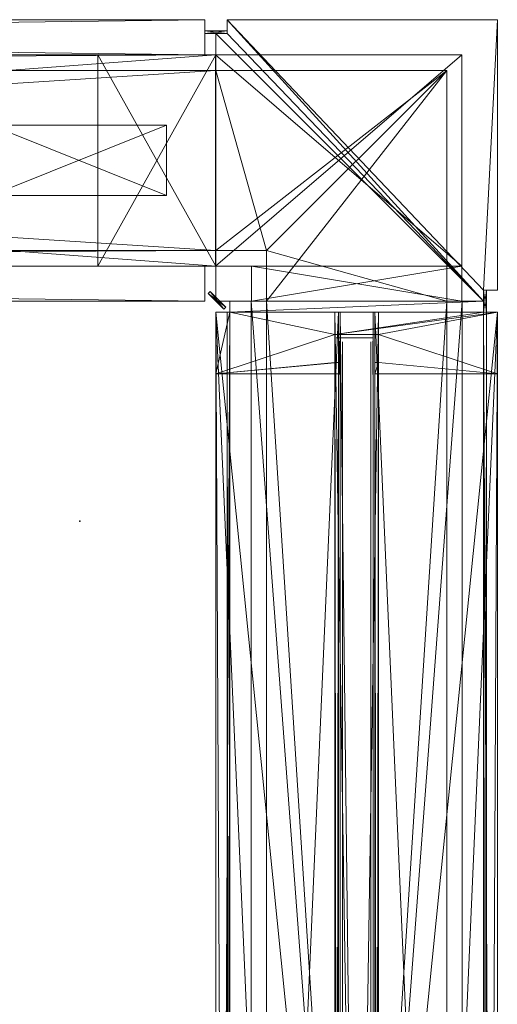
# Model space of a CAD drawing. Header units: inches. Extents: x 18783 to 19393, y 13900 to 14269.
# Tile 256 of 256: x 19386 to 19393, y 14255 to 14269. Entities that reach past the tile are written whole.
import ezdxf

# ---------------------------------------------------------------- set-up
doc = ezdxf.new("R2010")
doc.units = ezdxf.units.IN
doc.header["$LTSCALE"] = 96
doc.header["$MEASUREMENT"] = 0
doc.header["$PDSIZE"] = -1
doc.layers.add('A-FURN-3-NODE', color=7, linetype='Continuous')
doc.layers.add('CET Default', color=7, linetype='Continuous')
for name, color, linetype, true_color in [('CET color AntiqueWhite3', 7, 'Continuous', 0xc6c3b4), ('CET color Grey4', 7, 'Continuous', 0x0a0a0a), ('CET color Grey65', 7, 'Continuous', 0xa6a6a4), ('CET color Grey71', 7, 'Continuous', 0xb4b4b4), ('CET color Grey80', 7, 'Continuous', 0xcdcec9)]:
    doc.layers.add(name, color=color, linetype=linetype, true_color=true_color)

# ---------------------------------------------------------------- blocks, each defined once
blk = doc.blocks.new('TARA-2970-JE-3D-3')
at = {"layer": 'A-FURN-3-NODE'}
blk.add_point((72, 0), dxfattribs=at)
blk = doc.blocks.new('*C156')
at = {"layer": 'CET color AntiqueWhite3', "linetype": 'Continuous', "lineweight": 0}
mesh = blk.add_polyface(dxfattribs=at)
corners = [(39.843, 0.5, 107), (0.157, 0.5, 107), (0.157, 0, 107), (39.843, 0, 107), (0.157, 0.5, 1.252), (0.157, 0, 1.252), (39.843, 0.5, 1.252), (39.843, 0, 1.252)]
mesh.append_faces([[corners[k] for k in face] for face in [(0, 2, 3, 0), (1, 5, 2, 1), (1, 6, 4, 1), (5, 3, 2, 5), (4, 7, 5, 4), (6, 3, 7, 6)]], dxfattribs={"vtx0": -1, "vtx3": -1})
mesh.append_faces([[corners[k] for k in face] for face in [(0, 1, 2, 0), (1, 4, 5, 1), (1, 0, 6, 1), (5, 7, 3, 5), (4, 6, 7, 4), (6, 0, 3, 6)]], dxfattribs={"vtx2": -1})
at = {"layer": 'CET color Grey4', "linetype": 'Continuous', "lineweight": 0}
mesh = blk.add_polyface(dxfattribs=at)
corners = [(40, 3.5), (0, 3.5), (0, 3.5, 1.252), (40, 3.5, 1.252), (0, 0.5), (0, 0.5, 1.252), (40, 0.5), (40, 0.5, 1.252)]
mesh.append_faces([[corners[k] for k in face] for face in [(0, 2, 3, 0), (1, 5, 2, 1), (1, 6, 4, 1), (5, 3, 2, 5), (4, 7, 5, 4), (6, 3, 7, 6)]], dxfattribs={"vtx0": -1, "vtx3": -1})
mesh.append_faces([[corners[k] for k in face] for face in [(0, 1, 2, 0), (1, 4, 5, 1), (1, 0, 6, 1), (5, 7, 3, 5), (4, 6, 7, 4), (6, 0, 3, 6)]], dxfattribs={"vtx2": -1})
mesh = blk.add_polyface(dxfattribs=at)
corners = [(0, 3.28, 107), (0, 0.72, 107), (0, 0.72, 108), (0, 3.28, 108), (40, 3.28, 107), (40, 0.72, 108), (40, 0.72, 107), (40, 3.28, 108)]
mesh.append_faces([[corners[k] for k in face] for face in [(0, 2, 3, 0), (4, 5, 6, 4), (0, 6, 1, 0), (1, 5, 2, 1), (2, 7, 3, 2), (3, 4, 0, 3)]], dxfattribs={"vtx0": -1, "vtx3": -1})
mesh.append_faces([[corners[k] for k in face] for face in [(0, 1, 2, 0), (4, 7, 5, 4), (0, 4, 6, 0), (1, 6, 5, 1), (2, 5, 7, 2), (3, 7, 4, 3)]], dxfattribs={"vtx2": -1})
at = {"layer": 'CET color Grey80', "linetype": 'Continuous', "lineweight": 0}
mesh = blk.add_polyface(dxfattribs=at)
corners = [(39.843, 4, 1.252), (0.157, 4, 1.252), (0.157, 4, 107), (39.843, 4, 107)]
mesh.append_faces([[corners[k] for k in face] for face in [(0, 2, 3, 0)]], dxfattribs={"vtx0": -1, "vtx3": -1})
mesh.append_faces([[corners[k] for k in face] for face in [(0, 1, 2, 0)]], dxfattribs={"vtx2": -1})
mesh = blk.add_polyface(dxfattribs=at)
corners = [(39.843, 4, 1.252), (39.843, 3.5, 1.252), (0.157, 4, 1.252), (0.157, 3.5, 1.252)]
mesh.append_faces([[corners[k] for k in face] for face in [(2, 1, 3, 2)]], dxfattribs={"vtx0": -1, "vtx3": -1})
mesh.append_faces([[corners[k] for k in face] for face in [(0, 1, 2, 0)]], dxfattribs={"vtx1": -1})
mesh = blk.add_polyface(dxfattribs=at)
corners = [(39.843, 3.5, 107), (39.843, 4, 107), (0.157, 4, 107), (0.157, 3.5, 107)]
mesh.append_faces([[corners[k] for k in face] for face in [(0, 2, 3, 0)]], dxfattribs={"vtx0": -1, "vtx3": -1})
mesh.append_faces([[corners[k] for k in face] for face in [(0, 1, 2, 0)]], dxfattribs={"vtx2": -1})
mesh = blk.add_polyface(dxfattribs=at)
corners = [(0.157, 3.5, 1.252), (0.157, 3.5, 107), (0.157, 4, 107), (0.157, 4, 1.252)]
mesh.append_faces([[corners[k] for k in face] for face in [(0, 2, 3, 0)]], dxfattribs={"vtx0": -1, "vtx3": -1})
mesh.append_faces([[corners[k] for k in face] for face in [(0, 1, 2, 0)]], dxfattribs={"vtx2": -1})
mesh = blk.add_polyface(dxfattribs=at)
corners = [(40, 3.5, 9.906), (0, 3.5, 9.906), (0, 3.5, 11.65), (40, 3.5, 11.65), (0, 0.5, 9.906), (0, 0.5, 11.65), (40, 0.5, 9.906), (40, 0.5, 11.65)]
mesh.append_faces([[corners[k] for k in face] for face in [(0, 2, 3, 0), (1, 5, 2, 1), (1, 6, 4, 1), (5, 3, 2, 5), (4, 7, 5, 4), (6, 3, 7, 6)]], dxfattribs={"vtx0": -1, "vtx3": -1})
mesh.append_faces([[corners[k] for k in face] for face in [(0, 1, 2, 0), (1, 4, 5, 1), (1, 0, 6, 1), (5, 7, 3, 5), (4, 6, 7, 4), (6, 0, 3, 6)]], dxfattribs={"vtx2": -1})
mesh = blk.add_polyface(dxfattribs=at)
corners = [(1.681, 3.5, 11.65), (0, 3.5, 11.65), (0, 3.5, 104.165), (1.681, 3.5, 104.165), (0, 0.5, 11.65), (0, 0.5, 104.165), (1.681, 0.5, 11.65), (1.681, 0.5, 104.165)]
mesh.append_faces([[corners[k] for k in face] for face in [(0, 2, 3, 0), (1, 5, 2, 1), (1, 6, 4, 1), (5, 3, 2, 5), (4, 7, 5, 4), (6, 3, 7, 6)]], dxfattribs={"vtx0": -1, "vtx3": -1})
mesh.append_faces([[corners[k] for k in face] for face in [(0, 1, 2, 0), (1, 4, 5, 1), (1, 0, 6, 1), (5, 7, 3, 5), (4, 6, 7, 4), (6, 0, 3, 6)]], dxfattribs={"vtx2": -1})
mesh = blk.add_polyface(dxfattribs=at)
corners = [(40, 3.28, 107), (40, 3.5, 107), (0, 3.28, 107), (0, 3.5, 107), (40, 3.28, 105.677), (0, 3.28, 105.677), (40, 0.72, 105.677), (0, 0.72, 105.677), (40, 0.72, 107), (0, 0.72, 107), (40, 0.5, 107), (0, 0.5, 107), (40, 0.5, 104.165), (0, 0.5, 104.165), (0, 3.5, 104.165), (40, 3.5, 104.165)]
mesh.append_faces([[corners[k] for k in face] for face in [(2, 14, 5, 2), (4, 15, 0, 4)]], dxfattribs={"vtx0": -1, "vtx1": -1, "vtx3": -1})
mesh.append_faces([[corners[k] for k in face] for face in [(7, 13, 11, 7), (7, 14, 13, 7), (15, 4, 6, 15)]], dxfattribs={"vtx0": -1, "vtx2": -1, "vtx3": -1})
mesh.append_faces([[corners[k] for k in face] for face in [(7, 11, 9, 7)]], dxfattribs={"vtx0": -1, "vtx3": -1})
mesh.append_faces([[corners[k] for k in face] for face in [(0, 1, 2, 0), (4, 0, 5, 4), (6, 4, 7, 6), (8, 6, 9, 8), (10, 8, 11, 10), (12, 10, 13, 12), (8, 10, 6, 8), (15, 12, 14, 15), (1, 15, 3, 1)]], dxfattribs={"vtx1": -1})
mesh.append_faces([[corners[k] for k in face] for face in [(7, 5, 14, 7), (12, 15, 6, 12), (10, 12, 6, 10)]], dxfattribs={"vtx1": -1, "vtx2": -1})
mesh.append_faces([[corners[k] for k in face] for face in [(1, 3, 2, 1), (0, 2, 5, 0), (4, 5, 7, 4), (6, 7, 9, 6), (8, 9, 11, 8), (10, 11, 13, 10), (2, 3, 14, 2), (15, 1, 0, 15), (12, 13, 14, 12), (15, 14, 3, 15)]], dxfattribs={"vtx2": -1})
mesh = blk.add_polyface(dxfattribs=at)
corners = [(0.157, 3.5, 1.252), (39.843, 3.5, 1.252), (0.157, 3.5, 107), (39.843, 3.5, 107)]
mesh.append_faces([[corners[k] for k in face] for face in [(2, 1, 3, 2)]], dxfattribs={"vtx0": -1, "vtx3": -1})
mesh.append_faces([[corners[k] for k in face] for face in [(0, 1, 2, 0)]], dxfattribs={"vtx1": -1})
mesh = blk.add_polyface(dxfattribs=at)
corners = [(3.201, 2.5, 0.5), (0.701, 2.5, 0.5), (0.701, 2.5, 10.831), (3.201, 2.5, 10.831), (0.701, 1.5, 0.5), (0.701, 1.5, 10.831), (3.201, 1.5, 0.5), (3.201, 1.5, 10.831)]
mesh.append_faces([[corners[k] for k in face] for face in [(0, 2, 3, 0), (1, 5, 2, 1), (1, 6, 4, 1), (5, 3, 2, 5), (4, 7, 5, 4), (6, 3, 7, 6)]], dxfattribs={"vtx0": -1, "vtx3": -1})
mesh.append_faces([[corners[k] for k in face] for face in [(0, 1, 2, 0), (1, 4, 5, 1), (1, 0, 6, 1), (5, 7, 3, 5), (4, 6, 7, 4), (6, 0, 3, 6)]], dxfattribs={"vtx2": -1})
blk = doc.blocks.new('*C150')
at = {"layer": 'CET Default', "linetype": 'Continuous', "lineweight": 0, "rotation": 180.0000050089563}
blk.add_blockref('*C156', (178.405, 375.779), dxfattribs=at)
blk = doc.blocks.new('*C141')
at = {"layer": 'CET color Grey4', "linetype": 'Continuous', "lineweight": 0}
mesh = blk.add_polyface(dxfattribs=at)
corners = [(-1.843, 1.843, 1.252), (-2.157, 1.843, 1.252), (-2.157, 1.843, 107), (-1.843, 1.843, 107), (-2.157, 1.803, 1.252), (-2.157, 1.803, 107), (-1.843, 1.803, 1.252), (-1.843, 1.803, 107)]
mesh.append_faces([[corners[k] for k in face] for face in [(0, 2, 3, 0), (1, 5, 2, 1), (1, 6, 4, 1), (5, 3, 2, 5), (4, 7, 5, 4), (6, 3, 7, 6)]], dxfattribs={"vtx0": -1, "vtx3": -1})
mesh.append_faces([[corners[k] for k in face] for face in [(0, 1, 2, 0), (1, 4, 5, 1), (1, 0, 6, 1), (5, 7, 3, 5), (4, 6, 7, 4), (6, 0, 3, 6)]], dxfattribs={"vtx2": -1})
mesh = blk.add_polyface(dxfattribs=at)
corners = [(1.496, 1.5), (-2.008, 1.5), (-2.008, 1.5, 1.252), (1.496, 1.5, 1.252), (-2.008, -1.5), (-2.008, -1.5, 1.252), (1.496, -1.5), (1.496, -1.5, 1.252)]
mesh.append_faces([[corners[k] for k in face] for face in [(0, 2, 3, 0), (1, 5, 2, 1), (1, 6, 4, 1), (5, 3, 2, 5), (4, 7, 5, 4), (6, 3, 7, 6)]], dxfattribs={"vtx0": -1, "vtx3": -1})
mesh.append_faces([[corners[k] for k in face] for face in [(0, 1, 2, 0), (1, 4, 5, 1), (1, 0, 6, 1), (5, 7, 3, 5), (4, 6, 7, 4), (6, 0, 3, 6)]], dxfattribs={"vtx2": -1})
mesh = blk.add_polyface(dxfattribs=at)
corners = [(-2, 1.28, 107), (-2, -1.28, 107), (-2, -1.28, 108), (-2, 1.28, 108), (1.28, 1.28, 107), (-1.28, -1.28, 107), (-1.28, -1.28, 108), (1.28, 1.28, 108)]
mesh.append_faces([[corners[k] for k in face] for face in [(0, 2, 3, 0), (0, 5, 1, 0), (1, 6, 2, 1), (2, 7, 3, 2), (3, 4, 0, 3)]], dxfattribs={"vtx0": -1, "vtx3": -1})
mesh.append_faces([[corners[k] for k in face] for face in [(0, 1, 2, 0), (0, 4, 5, 0), (1, 5, 6, 1), (2, 6, 7, 2), (3, 7, 4, 3)]], dxfattribs={"vtx2": -1})
mesh = blk.add_polyface(dxfattribs=at)
corners = [(1.28, -2, 107), (-1.28, -2, 108), (-1.28, -2, 107), (1.28, -2, 108), (1.28, 1.28, 107), (-1.28, -1.28, 107), (-1.28, -1.28, 108), (1.28, 1.28, 108)]
mesh.append_faces([[corners[k] for k in face] for face in [(0, 1, 2, 0), (4, 2, 5, 4), (5, 1, 6, 5), (6, 3, 7, 6), (7, 0, 4, 7)]], dxfattribs={"vtx0": -1, "vtx3": -1})
mesh.append_faces([[corners[k] for k in face] for face in [(0, 3, 1, 0), (4, 0, 2, 4), (5, 2, 1, 5), (6, 1, 3, 6), (7, 3, 0, 7)]], dxfattribs={"vtx2": -1})
mesh = blk.add_polyface(dxfattribs=at)
corners = [(1.496, -1.5), (-1.496, -1.5), (-1.496, -1.5, 1.252), (1.496, -1.5, 1.252), (-1.496, -2), (-1.496, -2, 1.252), (1.496, -2), (1.496, -2, 1.252)]
mesh.append_faces([[corners[k] for k in face] for face in [(0, 2, 3, 0), (1, 5, 2, 1), (1, 6, 4, 1), (5, 3, 2, 5), (4, 7, 5, 4), (6, 3, 7, 6)]], dxfattribs={"vtx0": -1, "vtx3": -1})
mesh.append_faces([[corners[k] for k in face] for face in [(0, 1, 2, 0), (1, 4, 5, 1), (1, 0, 6, 1), (5, 7, 3, 5), (4, 6, 7, 4), (6, 0, 3, 6)]], dxfattribs={"vtx2": -1})
mesh = blk.add_polyface(dxfattribs=at)
corners = [(-2.111, -1.889, 1.252), (-1.889, -2.111, 1.252), (-1.889, -2.111, 107), (-2.111, -1.889, 107), (-1.861, -2.084, 1.252), (-1.861, -2.084, 107), (-2.084, -1.861, 1.252), (-2.084, -1.861, 107)]
mesh.append_faces([[corners[k] for k in face] for face in [(0, 2, 3, 0), (1, 5, 2, 1), (1, 6, 4, 1), (5, 3, 2, 5), (4, 7, 5, 4), (6, 3, 7, 6)]], dxfattribs={"vtx0": -1, "vtx3": -1})
mesh.append_faces([[corners[k] for k in face] for face in [(0, 1, 2, 0), (1, 4, 5, 1), (1, 0, 6, 1), (5, 7, 3, 5), (4, 6, 7, 4), (6, 0, 3, 6)]], dxfattribs={"vtx2": -1})
mesh = blk.add_polyface(dxfattribs=at)
corners = [(1.843, -2.157, 1.252), (1.843, -1.843, 1.252), (1.843, -1.843, 107), (1.843, -2.157, 107), (1.803, -1.843, 1.252), (1.803, -1.843, 107), (1.803, -2.157, 1.252), (1.803, -2.157, 107)]
mesh.append_faces([[corners[k] for k in face] for face in [(0, 2, 3, 0), (1, 5, 2, 1), (1, 6, 4, 1), (5, 3, 2, 5), (4, 7, 5, 4), (6, 3, 7, 6)]], dxfattribs={"vtx0": -1, "vtx3": -1})
mesh.append_faces([[corners[k] for k in face] for face in [(0, 1, 2, 0), (1, 4, 5, 1), (1, 0, 6, 1), (5, 7, 3, 5), (4, 6, 7, 4), (6, 0, 3, 6)]], dxfattribs={"vtx2": -1})
at = {"layer": 'CET color Grey65', "linetype": 'Continuous', "lineweight": 0}
mesh = blk.add_polyface(dxfattribs=at)
corners = [(2, -1.843, 107), (1.803, -1.843, 107), (2, -1.843, 1.252), (1.803, -1.843, 1.252), (2, 2, 107), (2, 2, 1.252), (-1.843, 2, 107), (-1.843, 2, 1.252), (-1.843, 1.803, 107), (-1.843, 1.803, 1.252), (-2, 1.803, 107), (-2, 1.803, 1.252), (-2, -2, 107), (-2, -2, 1.252), (1.803, -2, 1.252), (1.803, -2, 107)]
mesh.append_faces([[corners[k] for k in face] for face in [(3, 7, 5, 3), (14, 9, 7, 14), (14, 11, 9, 14), (6, 15, 1, 6)]], dxfattribs={"vtx0": -1, "vtx2": -1, "vtx3": -1})
mesh.append_faces([[corners[k] for k in face] for face in [(4, 1, 0, 4)]], dxfattribs={"vtx0": -1, "vtx3": -1})
mesh.append_faces([[corners[k] for k in face] for face in [(0, 1, 2, 0), (4, 0, 5, 4), (6, 4, 7, 6), (8, 6, 9, 8), (10, 8, 11, 10), (12, 10, 13, 12), (2, 3, 5, 2), (15, 12, 14, 15), (1, 15, 3, 1)]], dxfattribs={"vtx1": -1})
mesh.append_faces([[corners[k] for k in face] for face in [(3, 14, 7, 3), (8, 10, 15, 8), (6, 8, 15, 6), (4, 6, 1, 4)]], dxfattribs={"vtx1": -1, "vtx2": -1})
mesh.append_faces([[corners[k] for k in face] for face in [(1, 3, 2, 1), (0, 2, 5, 0), (4, 5, 7, 4), (6, 7, 9, 6), (8, 9, 11, 8), (10, 11, 13, 10), (14, 13, 11, 14), (10, 12, 15, 10), (12, 13, 14, 12), (15, 14, 3, 15)]], dxfattribs={"vtx2": -1})
blk = doc.blocks.new('*C189')
at = {"layer": 'CET Default', "linetype": 'Continuous', "lineweight": 0, "rotation": 1.001791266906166e-05}
blk.add_blockref('*C141', (180.405, 373.779), dxfattribs=at)
blk = doc.blocks.new('*C191')
at = {"layer": 'CET color Grey4', "linetype": 'Continuous', "lineweight": 0}
mesh = blk.add_polyface(dxfattribs=at)
corners = [(39.843, 3.843, 3.681), (0.157, 3.843, 3.681), (0.157, 3.843, 3.878), (39.843, 3.843, 3.878), (0.157, 3.803, 3.681), (0.157, 3.803, 3.878), (39.843, 3.803, 3.681), (39.843, 3.803, 3.878)]
mesh.append_faces([[corners[k] for k in face] for face in [(0, 2, 3, 0), (1, 5, 2, 1), (1, 6, 4, 1), (5, 3, 2, 5), (4, 7, 5, 4), (6, 3, 7, 6)]], dxfattribs={"vtx0": -1, "vtx3": -1})
mesh.append_faces([[corners[k] for k in face] for face in [(0, 1, 2, 0), (1, 4, 5, 1), (1, 0, 6, 1), (5, 7, 3, 5), (4, 6, 7, 4), (6, 0, 3, 6)]], dxfattribs={"vtx2": -1})
mesh = blk.add_polyface(dxfattribs=at)
corners = [(39.843, 3.843, 105.374), (0.157, 3.843, 105.374), (0.157, 3.843, 105.571), (39.843, 3.843, 105.571), (0.157, 3.803, 105.374), (0.157, 3.803, 105.571), (39.843, 3.803, 105.374), (39.843, 3.803, 105.571)]
mesh.append_faces([[corners[k] for k in face] for face in [(0, 2, 3, 0), (1, 5, 2, 1), (1, 6, 4, 1), (5, 3, 2, 5), (4, 7, 5, 4), (6, 3, 7, 6)]], dxfattribs={"vtx0": -1, "vtx3": -1})
mesh.append_faces([[corners[k] for k in face] for face in [(0, 1, 2, 0), (1, 4, 5, 1), (1, 0, 6, 1), (5, 7, 3, 5), (4, 6, 7, 4), (6, 0, 3, 6)]], dxfattribs={"vtx2": -1})
mesh = blk.add_polyface(dxfattribs=at)
corners = [(40, 3.5), (0, 3.5), (0, 3.5, 1.252), (40, 3.5, 1.252), (0, 0.5), (0, 0.5, 1.252), (40, 0.5), (40, 0.5, 1.252)]
mesh.append_faces([[corners[k] for k in face] for face in [(0, 2, 3, 0), (1, 5, 2, 1), (1, 6, 4, 1), (5, 3, 2, 5), (4, 7, 5, 4), (6, 3, 7, 6)]], dxfattribs={"vtx0": -1, "vtx3": -1})
mesh.append_faces([[corners[k] for k in face] for face in [(0, 1, 2, 0), (1, 4, 5, 1), (1, 0, 6, 1), (5, 7, 3, 5), (4, 6, 7, 4), (6, 0, 3, 6)]], dxfattribs={"vtx2": -1})
mesh = blk.add_polyface(dxfattribs=at)
corners = [(0, 3.28, 107), (0, 0.72, 107), (0, 0.72, 108), (0, 3.28, 108), (40, 3.28, 107), (40, 0.72, 108), (40, 0.72, 107), (40, 3.28, 108)]
mesh.append_faces([[corners[k] for k in face] for face in [(0, 2, 3, 0), (4, 5, 6, 4), (0, 6, 1, 0), (1, 5, 2, 1), (2, 7, 3, 2), (3, 4, 0, 3)]], dxfattribs={"vtx0": -1, "vtx3": -1})
mesh.append_faces([[corners[k] for k in face] for face in [(0, 1, 2, 0), (4, 7, 5, 4), (0, 4, 6, 0), (1, 6, 5, 1), (2, 5, 7, 2), (3, 7, 4, 3)]], dxfattribs={"vtx2": -1})
mesh = blk.add_polyface(dxfattribs=at)
corners = [(38.961, 2.244, 105), (38.961, 2.244, 4.252), (39.433, 2.244, 105), (39.433, 2.244, 4.252)]
mesh.append_faces([[corners[k] for k in face] for face in [(2, 1, 3, 2)]], dxfattribs={"vtx0": -1, "vtx3": -1})
mesh.append_faces([[corners[k] for k in face] for face in [(0, 1, 2, 0)]], dxfattribs={"vtx1": -1})
mesh = blk.add_polyface(dxfattribs=at)
corners = [(39.48, 2.291, 4.252), (39.48, 1.772, 4.252), (39.48, 2.291, 105), (39.48, 1.772, 105)]
mesh.append_faces([[corners[k] for k in face] for face in [(2, 1, 3, 2)]], dxfattribs={"vtx0": -1, "vtx3": -1})
mesh.append_faces([[corners[k] for k in face] for face in [(0, 1, 2, 0)]], dxfattribs={"vtx1": -1})
mesh = blk.add_polyface(dxfattribs=at)
corners = [(0.157, 1.764, 4.224), (39.843, 1.764, 4.224), (39.843, 2.236, 4.224), (0.157, 2.236, 4.224)]
mesh.append_faces([[corners[k] for k in face] for face in [(0, 2, 3, 0)]], dxfattribs={"vtx0": -1, "vtx3": -1})
mesh.append_faces([[corners[k] for k in face] for face in [(0, 1, 2, 0)]], dxfattribs={"vtx2": -1})
mesh = blk.add_polyface(dxfattribs=at)
corners = [(0.157, 2.236, 4.697), (0.157, 2.236, 4.224), (39.843, 2.236, 4.697), (39.843, 2.236, 4.224)]
mesh.append_faces([[corners[k] for k in face] for face in [(2, 1, 3, 2)]], dxfattribs={"vtx0": -1, "vtx3": -1})
mesh.append_faces([[corners[k] for k in face] for face in [(0, 1, 2, 0)]], dxfattribs={"vtx1": -1})
mesh = blk.add_polyface(dxfattribs=at)
corners = [(39.843, 1.764, 104.972), (0.157, 1.764, 104.972), (39.843, 2.236, 104.972), (0.157, 2.236, 104.972)]
mesh.append_faces([[corners[k] for k in face] for face in [(2, 1, 3, 2)]], dxfattribs={"vtx0": -1, "vtx3": -1})
mesh.append_faces([[corners[k] for k in face] for face in [(0, 1, 2, 0)]], dxfattribs={"vtx1": -1})
mesh = blk.add_polyface(dxfattribs=at)
corners = [(0.157, 2.236, 104.972), (0.157, 2.236, 104.5), (39.843, 2.236, 104.972), (39.843, 2.236, 104.5)]
mesh.append_faces([[corners[k] for k in face] for face in [(2, 1, 3, 2)]], dxfattribs={"vtx0": -1, "vtx3": -1})
mesh.append_faces([[corners[k] for k in face] for face in [(0, 1, 2, 0)]], dxfattribs={"vtx1": -1})
mesh = blk.add_polyface(dxfattribs=at)
corners = [(0.157, 1.764, 4.224), (0.157, 1.764, 4.697), (39.843, 1.764, 4.697), (39.843, 1.764, 4.224)]
mesh.append_faces([[corners[k] for k in face] for face in [(0, 2, 3, 0)]], dxfattribs={"vtx0": -1, "vtx3": -1})
mesh.append_faces([[corners[k] for k in face] for face in [(0, 1, 2, 0)]], dxfattribs={"vtx2": -1})
mesh = blk.add_polyface(dxfattribs=at)
corners = [(0.157, 1.764, 104.5), (0.157, 1.764, 104.972), (39.843, 1.764, 104.972), (39.843, 1.764, 104.5)]
mesh.append_faces([[corners[k] for k in face] for face in [(0, 2, 3, 0)]], dxfattribs={"vtx0": -1, "vtx3": -1})
mesh.append_faces([[corners[k] for k in face] for face in [(0, 1, 2, 0)]], dxfattribs={"vtx2": -1})
mesh = blk.add_polyface(dxfattribs=at)
corners = [(38.961, 1.772, 4.252), (38.961, 1.772, 105), (39.433, 1.772, 105), (39.433, 1.772, 4.252)]
mesh.append_faces([[corners[k] for k in face] for face in [(0, 2, 3, 0)]], dxfattribs={"vtx0": -1, "vtx3": -1})
mesh.append_faces([[corners[k] for k in face] for face in [(0, 1, 2, 0)]], dxfattribs={"vtx2": -1})
mesh = blk.add_polyface(dxfattribs=at)
corners = [(0.157, 0.157, 3.681), (39.843, 0.157, 3.681), (39.843, 0.157, 3.878), (0.157, 0.157, 3.878), (39.843, 0.197, 3.681), (39.843, 0.197, 3.878), (0.157, 0.197, 3.681), (0.157, 0.197, 3.878)]
mesh.append_faces([[corners[k] for k in face] for face in [(0, 2, 3, 0), (1, 5, 2, 1), (1, 6, 4, 1), (5, 3, 2, 5), (4, 7, 5, 4), (6, 3, 7, 6)]], dxfattribs={"vtx0": -1, "vtx3": -1})
mesh.append_faces([[corners[k] for k in face] for face in [(0, 1, 2, 0), (1, 4, 5, 1), (1, 0, 6, 1), (5, 7, 3, 5), (4, 6, 7, 4), (6, 0, 3, 6)]], dxfattribs={"vtx2": -1})
mesh = blk.add_polyface(dxfattribs=at)
corners = [(0.157, 0.157, 105.374), (39.843, 0.157, 105.374), (39.843, 0.157, 105.571), (0.157, 0.157, 105.571), (39.843, 0.197, 105.374), (39.843, 0.197, 105.571), (0.157, 0.197, 105.374), (0.157, 0.197, 105.571)]
mesh.append_faces([[corners[k] for k in face] for face in [(0, 2, 3, 0), (1, 5, 2, 1), (1, 6, 4, 1), (5, 3, 2, 5), (4, 7, 5, 4), (6, 3, 7, 6)]], dxfattribs={"vtx0": -1, "vtx3": -1})
mesh.append_faces([[corners[k] for k in face] for face in [(0, 1, 2, 0), (1, 4, 5, 1), (1, 0, 6, 1), (5, 7, 3, 5), (4, 6, 7, 4), (6, 0, 3, 6)]], dxfattribs={"vtx2": -1})
at = {"layer": 'CET color Grey65', "linetype": 'Continuous', "lineweight": 0}
mesh = blk.add_polyface(dxfattribs=at)
corners = [(0.157, 2.309, 4.591), (0.157, 4, 1.252), (0.157, 2.309, 4.197), (0.157, 1.691, 4.197), (0.157, 0.197, 3.878), (0.157, 1.691, 4.591), (0.157, 1.742, 4.752), (0.157, 1.742, 4.591), (0.157, 0, 4.752), (0.157, 0, 3.878), (0.157, 4, 3.878), (0.157, 3.803, 3.878), (0.157, 4, 4.752), (0.157, 3.803, 3.681), (0.157, 4, 3.681), (0.157, 2.258, 4.752), (0.157, 2.258, 4.591), (0.157, 0.197, 3.681), (0.157, 0, 3.681), (0.157, 0, 1.252), (39.843, 0, 3.681), (39.843, 0, 1.252), (39.843, 4, 1.252), (39.843, 0.197, 3.681), (39.843, 0.197, 3.878), (39.843, 2.309, 4.591), (39.843, 4, 4.752), (39.843, 2.258, 4.752), (39.843, 2.258, 4.591), (39.843, 4, 3.681), (39.843, 3.803, 3.681), (39.843, 3.803, 3.878), (39.843, 4, 3.878), (39.843, 1.742, 4.752), (39.843, 0, 4.752), (39.843, 0, 3.878), (39.843, 1.691, 4.591), (39.843, 1.742, 4.591), (39.843, 1.691, 4.197), (39.843, 2.309, 4.197)]
mesh.append_faces([[corners[k] for k in face] for face in [(1, 4, 3, 1), (4, 6, 5, 4), (11, 0, 12, 11), (13, 1, 0, 13), (25, 22, 30, 25), (26, 25, 31, 26), (36, 33, 24, 36), (38, 24, 22, 38)]], dxfattribs={"vtx0": -1, "vtx1": -1, "vtx2": -1, "vtx3": -1})
mesh.append_faces([[corners[k] for k in face] for face in [(0, 1, 2, 0), (39, 22, 25, 39)]], dxfattribs={"vtx0": -1, "vtx1": -1, "vtx3": -1})
mesh.append_faces([[corners[k] for k in face] for face in [(1, 3, 2, 1), (4, 5, 3, 4), (1, 17, 4, 1), (1, 18, 17, 1), (25, 26, 27, 25), (25, 30, 31, 25), (24, 33, 34, 24)]], dxfattribs={"vtx0": -1, "vtx2": -1, "vtx3": -1})
mesh.append_faces([[corners[k] for k in face] for face in [(8, 4, 9, 8), (15, 0, 16, 15), (26, 31, 32, 26)]], dxfattribs={"vtx0": -1, "vtx3": -1})
mesh.append_faces([[corners[k] for k in face] for face in [(10, 11, 12, 10), (28, 25, 27, 28), (35, 24, 34, 35), (22, 21, 1, 22), (29, 22, 14, 29), (30, 29, 13, 30), (31, 30, 11, 31), (32, 31, 10, 32), (26, 32, 12, 26), (27, 26, 15, 27), (28, 27, 16, 28), (25, 28, 0, 25), (39, 25, 2, 39), (38, 39, 3, 38), (36, 38, 5, 36), (37, 36, 7, 37), (33, 37, 6, 33), (34, 33, 8, 34), (35, 34, 9, 35), (24, 35, 4, 24), (23, 24, 17, 23), (20, 23, 18, 20), (21, 20, 19, 21)]], dxfattribs={"vtx1": -1})
mesh.append_faces([[corners[k] for k in face] for face in [(8, 6, 4, 8), (11, 13, 0, 11), (15, 12, 0, 15), (23, 20, 22, 23), (24, 23, 22, 24), (38, 36, 24, 38), (39, 38, 22, 39)]], dxfattribs={"vtx1": -1, "vtx2": -1})
mesh.append_faces([[corners[k] for k in face] for face in [(6, 7, 5, 6), (13, 14, 1, 13), (1, 19, 18, 1), (20, 21, 22, 20), (22, 29, 30, 22), (36, 37, 33, 36), (21, 19, 1, 21), (22, 1, 14, 22), (29, 14, 13, 29), (30, 13, 11, 30), (31, 11, 10, 31), (32, 10, 12, 32), (26, 12, 15, 26), (27, 15, 16, 27), (28, 16, 0, 28), (25, 0, 2, 25), (39, 2, 3, 39), (38, 3, 5, 38), (36, 5, 7, 36), (37, 7, 6, 37), (33, 6, 8, 33), (34, 8, 9, 34), (35, 9, 4, 35), (24, 4, 17, 24), (23, 17, 18, 23), (20, 18, 19, 20)]], dxfattribs={"vtx2": -1})
mesh = blk.add_polyface(dxfattribs=at)
corners = [(0.157, 4, 107), (0.157, 0.197, 105.571), (0.157, 0, 107), (0.157, 1.691, 105.055), (0.157, 2.309, 105.055), (0.157, 3.803, 105.571), (0.157, 4, 105.571), (0.157, 4, 104.5), (0.157, 2.309, 104.661), (0.157, 3.803, 105.374), (0.157, 1.742, 104.5), (0.157, 0.197, 105.374), (0.157, 1.691, 104.661), (0.157, 2.258, 104.661), (0.157, 2.258, 104.5), (0.157, 0, 105.374), (0.157, 0, 104.5), (0.157, 1.742, 104.661), (0.157, 4, 105.374), (0.157, 0, 105.571), (39.843, 0, 107), (39.843, 0, 105.571), (39.843, 0.197, 105.571), (39.843, 4, 104.5), (39.843, 4, 105.374), (39.843, 3.803, 105.374), (39.843, 1.742, 104.5), (39.843, 1.742, 104.661), (39.843, 1.691, 104.661), (39.843, 0.197, 105.374), (39.843, 0, 105.374), (39.843, 0, 104.5), (39.843, 2.309, 104.661), (39.843, 2.258, 104.661), (39.843, 2.258, 104.5), (39.843, 1.691, 105.055), (39.843, 3.803, 105.571), (39.843, 2.309, 105.055), (39.843, 4, 105.571), (39.843, 4, 107)]
mesh.append_faces([[corners[k] for k in face] for face in [(0, 3, 1, 0), (0, 5, 4, 0), (4, 9, 7, 4), (1, 12, 10, 1), (26, 28, 22, 26), (23, 25, 37, 23), (37, 36, 39, 37), (22, 35, 39, 22)]], dxfattribs={"vtx0": -1, "vtx1": -1, "vtx2": -1, "vtx3": -1})
mesh.append_faces([[corners[k] for k in face] for face in [(0, 1, 2, 0), (4, 7, 8, 4), (1, 10, 11, 1), (29, 26, 22, 29), (32, 23, 37, 32), (20, 22, 39, 20)]], dxfattribs={"vtx0": -1, "vtx1": -1, "vtx3": -1})
mesh.append_faces([[corners[k] for k in face] for face in [(0, 4, 3, 0), (4, 5, 9, 4), (1, 3, 12, 1), (26, 29, 30, 26), (23, 32, 33, 23)]], dxfattribs={"vtx0": -1, "vtx2": -1, "vtx3": -1})
mesh.append_faces([[corners[k] for k in face] for face in [(13, 7, 14, 13), (15, 10, 16, 15)]], dxfattribs={"vtx0": -1, "vtx3": -1})
mesh.append_faces([[corners[k] for k in face] for face in [(31, 26, 30, 31), (34, 23, 33, 34), (20, 39, 2, 20), (21, 20, 19, 21), (22, 21, 1, 22), (29, 22, 11, 29), (30, 29, 15, 30), (31, 30, 16, 31), (26, 31, 10, 26), (27, 26, 17, 27), (28, 27, 12, 28), (35, 28, 3, 35), (37, 35, 4, 37), (32, 37, 8, 32), (33, 32, 13, 33), (34, 33, 14, 34), (23, 34, 7, 23), (24, 23, 18, 24), (25, 24, 9, 25), (36, 25, 5, 36), (38, 36, 6, 38), (39, 38, 0, 39)]], dxfattribs={"vtx1": -1})
mesh.append_faces([[corners[k] for k in face] for face in [(13, 8, 7, 13), (15, 11, 10, 15), (28, 35, 22, 28), (25, 36, 37, 25), (35, 37, 39, 35)]], dxfattribs={"vtx1": -1, "vtx2": -1})
mesh.append_faces([[corners[k] for k in face] for face in [(0, 6, 5, 0), (12, 17, 10, 12), (9, 18, 7, 9), (1, 19, 2, 1), (20, 21, 22, 20), (23, 24, 25, 23), (26, 27, 28, 26), (36, 38, 39, 36), (39, 0, 2, 39), (20, 2, 19, 20), (21, 19, 1, 21), (22, 1, 11, 22), (29, 11, 15, 29), (30, 15, 16, 30), (31, 16, 10, 31), (26, 10, 17, 26), (27, 17, 12, 27), (28, 12, 3, 28), (35, 3, 4, 35), (37, 4, 8, 37), (32, 8, 13, 32), (33, 13, 14, 33), (34, 14, 7, 34), (23, 7, 18, 23), (24, 18, 9, 24), (25, 9, 5, 25), (36, 5, 6, 36), (38, 6, 0, 38)]], dxfattribs={"vtx2": -1})
mesh = blk.add_polyface(dxfattribs=at)
corners = [(39.13, 1.74, 4.752), (39.13, 1.691, 4.752), (38.968, 1.74, 4.752), (38.968, 0, 4.752), (39.528, 1.691, 4.752), (39.843, 0, 4.752), (39.528, 2.309, 4.752), (39.843, 0.197, 4.752), (39.843, 3.803, 4.752), (40, 0.197, 4.752), (40, 3.803, 4.752), (38.968, 4, 4.752), (39.13, 2.26, 4.752), (38.968, 2.26, 4.752), (39.13, 2.309, 4.752), (39.843, 4, 4.752), (39.843, 3.803, 104.5), (39.843, 4, 104.5), (38.968, 4, 104.5), (39.528, 2.309, 104.5), (39.13, 2.309, 104.5), (39.13, 2.26, 104.5), (38.968, 2.26, 104.5), (40, 0.197, 104.5), (40, 3.803, 104.5), (39.843, 0.197, 104.5), (39.843, 0, 104.5), (39.528, 1.691, 104.5), (38.968, 0, 104.5), (39.13, 1.691, 104.5), (38.968, 1.74, 104.5), (39.13, 1.74, 104.5)]
mesh.append_faces([[corners[k] for k in face] for face in [(6, 8, 7, 6), (11, 8, 6, 11), (19, 16, 18, 19), (25, 16, 19, 25)]], dxfattribs={"vtx0": -1, "vtx1": -1, "vtx2": -1, "vtx3": -1})
mesh.append_faces([[corners[k] for k in face] for face in [(1, 3, 2, 1), (4, 5, 3, 4), (6, 7, 5, 6), (8, 9, 7, 8), (11, 14, 12, 11), (11, 6, 14, 11), (26, 19, 27, 26), (28, 27, 29, 28)]], dxfattribs={"vtx0": -1, "vtx2": -1, "vtx3": -1})
mesh.append_faces([[corners[k] for k in face] for face in [(11, 12, 13, 11), (30, 29, 31, 30)]], dxfattribs={"vtx0": -1, "vtx3": -1})
mesh.append_faces([[corners[k] for k in face] for face in [(0, 1, 2, 0), (22, 21, 18, 22), (24, 23, 10, 24), (16, 24, 8, 16), (17, 16, 15, 17), (18, 17, 11, 18), (22, 18, 13, 22), (21, 22, 12, 21), (20, 21, 14, 20), (19, 20, 6, 19), (27, 19, 4, 27), (29, 27, 1, 29), (31, 29, 0, 31), (30, 31, 2, 30), (28, 30, 3, 28), (26, 28, 5, 26), (25, 26, 7, 25), (23, 25, 9, 23)]], dxfattribs={"vtx1": -1})
mesh.append_faces([[corners[k] for k in face] for face in [(1, 4, 3, 1), (4, 6, 5, 4), (20, 19, 18, 20), (21, 20, 18, 21), (25, 23, 16, 25), (26, 25, 19, 26), (28, 26, 27, 28), (30, 28, 29, 30)]], dxfattribs={"vtx1": -1, "vtx2": -1})
mesh.append_faces([[corners[k] for k in face] for face in [(8, 10, 9, 8), (11, 15, 8, 11), (16, 17, 18, 16), (23, 24, 16, 23), (23, 9, 10, 23), (24, 10, 8, 24), (16, 8, 15, 16), (17, 15, 11, 17), (18, 11, 13, 18), (22, 13, 12, 22), (21, 12, 14, 21), (20, 14, 6, 20), (19, 6, 4, 19), (27, 4, 1, 27), (29, 1, 0, 29), (31, 0, 2, 31), (30, 2, 3, 30), (28, 3, 5, 28), (26, 5, 7, 26), (25, 7, 9, 25)]], dxfattribs={"vtx2": -1})
at = {"layer": 'CET color Grey71', "linetype": 'Continuous', "lineweight": 0}
mesh = blk.add_polyface(dxfattribs=at)
corners = [(0.575, 2.2, 4.287), (0.575, 2.2, 104.961), (39.425, 2.2, 104.961), (39.425, 2.2, 4.287)]
mesh.append_faces([[corners[k] for k in face] for face in [(0, 2, 3, 0)]], dxfattribs={"vtx0": -1, "vtx3": -1})
mesh.append_faces([[corners[k] for k in face] for face in [(0, 1, 2, 0)]], dxfattribs={"vtx2": -1})
mesh = blk.add_polyface(dxfattribs=at)
corners = [(0.575, 1.8, 104.961), (0.575, 1.8, 4.287), (39.425, 1.8, 104.961), (39.425, 1.8, 4.287)]
mesh.append_faces([[corners[k] for k in face] for face in [(2, 1, 3, 2)]], dxfattribs={"vtx0": -1, "vtx3": -1})
mesh.append_faces([[corners[k] for k in face] for face in [(0, 1, 2, 0)]], dxfattribs={"vtx1": -1})
blk = doc.blocks.new('*C185')
at = {"layer": 'CET Default', "linetype": 'Continuous', "lineweight": 0, "rotation": 90.00000250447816}
blk.add_blockref('*C191', (182.405, 331.779), dxfattribs=at)

msp = doc.modelspace()

# ---------------------------------------------------------------- block references
msp.add_blockref('TARA-2970-JE-3D-3', (19315.008, 14261.38))
at = {"layer": 'CET Default', "linetype": 'Continuous', "lineweight": 0}
for name in ['*C150', '*C189', '*C185']:
    msp.add_blockref(name, (19210.536, 13892.725), dxfattribs=at)

doc.saveas('drawing.dxf')
